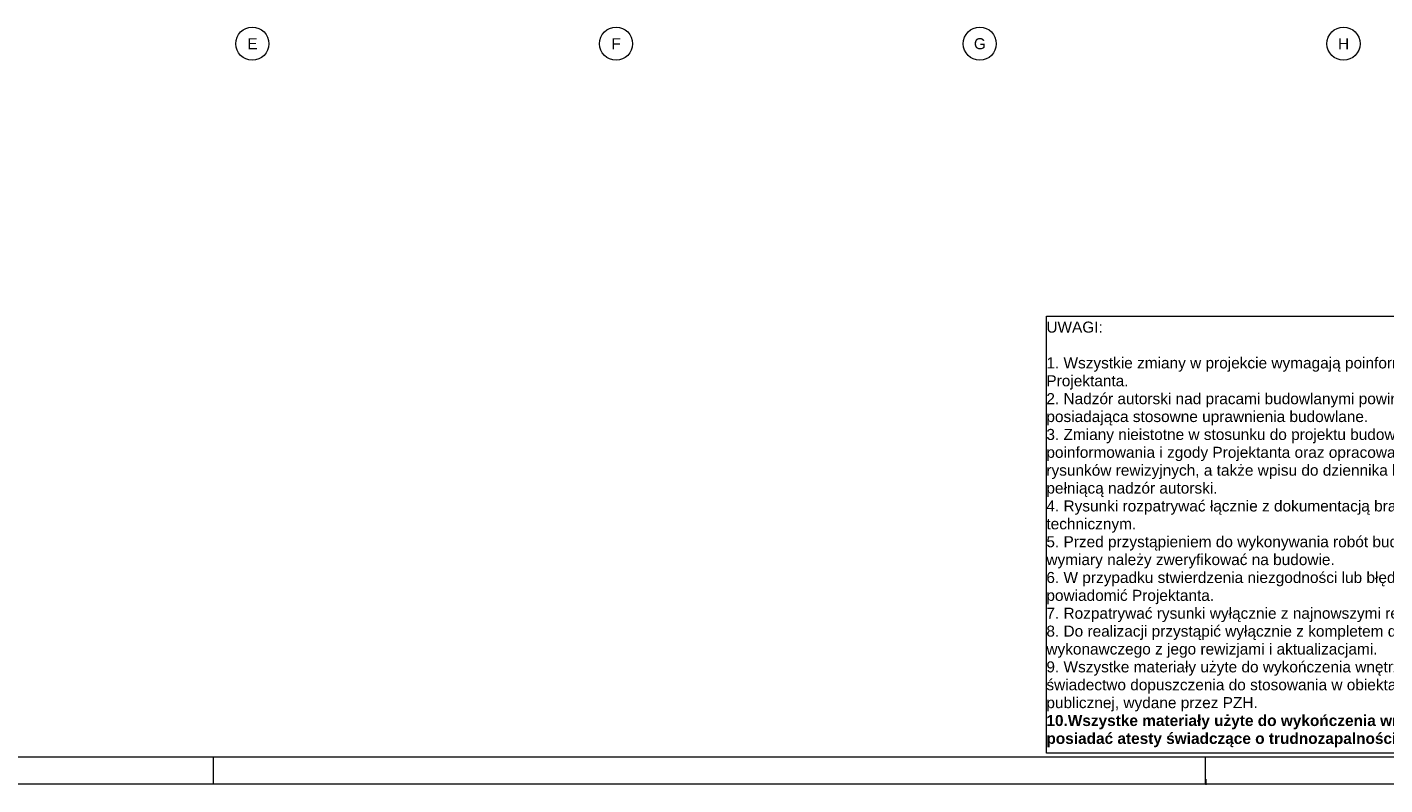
# Paper-space layout 'A-42 PRZEKRÓJ A-A' of a CAD drawing. Header units: millimetres. Extents: x 0 to 1114, y -5 to 726.
# Tile 60 of 92: x 306 to 553, y 0 to 137. Entities that reach past the tile are written whole.
import ezdxf
from ezdxf.xclip import XClip

# ---------------------------------------------------------------- set-up
doc = ezdxf.new("R2010")
doc.units = ezdxf.units.MM
doc.header["$MEASUREMENT"] = 0
doc.header["$XCLIPFRAME"] = 0
doc.layers.add('0_Nr_pióra__2', color=8, linetype='Continuous', lineweight=13)
doc.layers.add('A_Arkusz_Nr_pióra__1', color=7, linetype='Continuous', lineweight=20)
doc.layers.add('A_Arkusz_Nr_pióra__237', color=7, linetype='Continuous', lineweight=5, true_color=0x343434)
doc.layers.add('A_osie_Nr_pióra__76', color=7, linetype='Continuous', lineweight=5, true_color=0x2d2d2d)
doc.styles.add('STYL_AUTOMATYCZNY_1', font='arial.ttf')

# ---------------------------------------------------------------- blocks, each defined once
blk = doc.blocks.new('Rysunek_1_1', base_point=(-1560.28, -148.91))
at = {"layer": 'A_osie_Nr_pióra__76', "color": 250, "linetype": 'Continuous', "lineweight": 5, "true_color": 0x2d2d2d}
for centre in [(347.02, 134.3), (413.02, 134.3), (479.02, 134.3), (545.02, 134.3)]:
    blk.add_circle(centre, 3, dxfattribs=at)
at = {"layer": 'A_osie_Nr_pióra__76', "color": 250, "linetype": 'Continuous', "lineweight": 5, "true_color": 0x2d2d2d, "char_height": 2, "attachment_point": 1, "style": 'STYL_AUTOMATYCZNY_1'}
for s, insert in [('\\A1;{\\pql;\\pt0;\\fArial|b0|i0|c238|p0;\\W1.000000;E}', (346.1, 135.3)), ('\\A1;{\\pql;\\pt0;\\fArial|b0|i0|c238|p0;\\W1.000000;F}', (412.18, 135.3)), ('\\A1;{\\pql;\\pt0;\\fArial|b0|i0|c238|p0;\\W1.000000;G}', (477.95, 135.3)), ('\\A1;{\\pql;\\pt0;\\fArial|b0|i0|c238|p0;\\W1.000000;H}', (544.03, 135.3))]:
    blk.add_mtext(s, dxfattribs=dict(at, insert=insert))

psp = doc.layouts.new('A-42 PRZEKRÓJ A-A')

# ---------------------------------------------------------------- linework, layer by layer
at = {"layer": '0_Nr_pióra__2', "color": 8, "linetype": 'Continuous', "lineweight": 13, "flags": 128}
psp.add_lwpolyline([(491.11, 84.86), (585.53, 84.86), (585.53, 5.67), (491.11, 5.67)], close=True, dxfattribs=at)
at = {"layer": 'A_Arkusz_Nr_pióra__1', "color": 7, "linetype": 'Continuous', "lineweight": 20}
psp.add_line((695.1, 4.9), (29.9, 4.9), dxfattribs=at)
at = {"layer": 'A_Arkusz_Nr_pióra__1', "color": 7, "linetype": 'Continuous', "lineweight": 20, "flags": 128}
psp.add_lwpolyline([(0, 594), (700, 594), (700, 0), (0, 0)], close=True, dxfattribs=at)
at = {"layer": 'A_Arkusz_Nr_pióra__237', "color": 250, "linetype": 'Continuous', "lineweight": 5, "true_color": 0x343434}
for p, q in [((340, 0), (340, 4.9)), ((520, 0), (520, 4.9)), ((520.1, -0.1), (520.1, 0.9))]:
    psp.add_line(p, q, dxfattribs=at)

# ---------------------------------------------------------------- block references
at = {"color": 37, "linetype": 'Continuous', "lineweight": 5, "true_color": 0x656532}
ref = psp.add_blockref('Rysunek_1_1', (-1560.28, -148.91), dxfattribs=at)
XClip(ref).set_block_clipping_path([(39.0902360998, 131.2954404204), (584.779237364, 589.1)])

# ---------------------------------------------------------------- texts
at = {"layer": '0_Nr_pióra__2', "color": 8, "linetype": 'Continuous', "lineweight": 13, "insert": (491.11, 83.9), "char_height": 2, "width": 93.4245, "attachment_point": 1, "line_spacing_factor": 0.972584, "style": 'STYL_AUTOMATYCZNY_1'}
psp.add_mtext('\\A1;{\\pql;\\fArial|b0|i0|c238|p0;\\W1.000000;UWAGI:\\P\\pql;\\fArial|b0|i0|c238|p0;\\W1.000000;\\P\\pql;\\fArial|b0|i0|c238|p0;\\W1.000000;1. Wszystkie zmiany w projekcie wymagają poinformowania i zgody Projektanta.\\P\\pql;\\fArial|b0|i0|c238|p0;\\W1.000000;2. Nadzór autorski nad pracami budowlanymi powinna sprawować osoba posiadająca stosowne uprawnienia budowlane.\\P\\pql;\\fArial|b0|i0|c238|p0;\\W1.000000;3. Zmiany nieistotne w stosunku do projektu budowlanego wymagają poinformowania i zgody Projektanta oraz opracowania stosownych rysunków rewizyjnych, a także wpisu do dziennika budowy przez osobę pełniącą nadzór autorski.\\P\\pql;\\fArial|b0|i0|c238|p0;\\W1.000000;4. Rysunki rozpatrywać łącznie z dokumentacją branżową oraz opisem technicznym.\\P\\pql;\\pt3.76365;\\fArial|b0|i0|c238|p0;\\W1.000000;5. Przed przystąpieniem do wykonywania robót budowlanych wszystkie wymiary należy zweryfikować na budowie.\\P\\pql;\\fArial|b0|i0|c238|p0;\\W1.000000;6. W przypadku stwierdzenia niezgodności lub błędów niezwłocznie powiadomić Projektanta.\\P\\pql;\\fArial|b0|i0|c238|p0;\\W1.000000;7. Rozpatrywać rysunki wyłącznie z najnowszymi rewizjami.\\P\\pql;\\fArial|b0|i0|c238|p0;\\W1.000000;8. Do realizacji przystąpić wyłącznie z kompletem dokumentacji projektu wykonawczego z jego rewizjami i aktualizacjami.\\P\\pql;\\fArial|b0|i0|c238|p0;\\W1.000000;9. Wszystke materiały użyte do wykończenia wnętrz powinny posiadać świadectwo dopuszczenia do stosowania w obiektach użyteczności publicznej, wydane przez PZH.\\P\\pql;\\fArial|b1|i0|c238|p0;\\W1.000000;10.Wszystke materiały użyte do wykończenia wnętrz powinny posiadać atesty świadczące o trudnozapalności}', dxfattribs=at)

doc.saveas('drawing.dxf')
